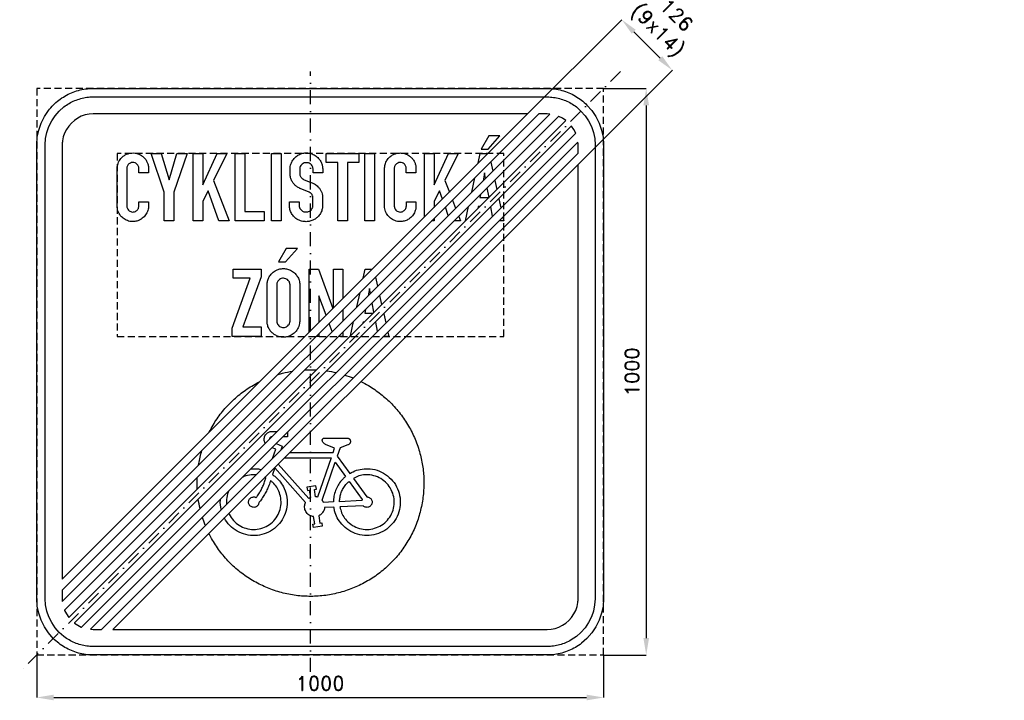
# Model space of a CAD drawing. Header units: millimetres. Extents: x -530 to 1207, y -580 to 621.
import ezdxf

# ---------------------------------------------------------------- set-up
doc = ezdxf.new("R2010")
doc.units = ezdxf.units.MM
doc.header["$LTSCALE"] = 5
doc.linetypes.add('ČERCHOVANÁX2', pattern=[2, 1, -0.5, 0, -0.5])
doc.linetypes.add('ČÁRKOVANÁX2', pattern=[1.5, 1, -0.5])
doc.layers.add('Kóty', color=2, linetype='Continuous')
doc.layers.add('Značka', color=7, linetype='Continuous')
doc.styles.get("Standard").update_dxf_attribs({"font": 'romand.shx', "height": 25})
doc.dimstyles.get("Standard").update_dxf_attribs({"dimtxt": 25, "dimasz": 30, "dimexe": 0.18, "dimexo": 0.0625, "dimgap": 12.5, "dimtad": 1, "dimdec": 0, "dimzin": 0, "dimdsep": 46, "dimtxsty": 'Standard', "dimcen": 0.09, "dimadec": 0, "dimazin": 0, "dimtfac": 1, "dimtdec": 0, "dimtofl": 0, "dimtmove": 0, "dimatfit": 3, "dimfxl": 1, "dimtolj": 1, "dimtzin": 0, "dimarcsym": 0})

# ---------------------------------------------------------------- blocks, each defined once
blk = doc.blocks.new('*D0')
at = {"layer": 'Defpoints', "color": 0, "transparency": 16777216}
for p in [(-500, -500), (500, -500), (500, -575)]:
    blk.add_point(p, dxfattribs=at)
at = {"layer": 'Kóty', "color": 0, "lineweight": -2, "transparency": 16777216}
for p, q in [((-500, -500.0625), (-500, -575.18)), ((500, -500.0625), (500, -575.18)), ((-470, -575), (470, -575))]:
    blk.add_line(p, q, dxfattribs=at)
at = {"layer": 'Kóty', "color": 0, "transparency": 16777216}
for points in [[(-470, -570), (-470, -580), (-500, -575)], [(470, -570), (470, -580), (500, -575)]]:
    blk.add_solid(points, dxfattribs=at)
at = {"layer": 'Kóty', "color": 0, "transparency": 16777216, "insert": (0, -550), "char_height": 25, "attachment_point": 5}
blk.add_mtext('\\A1;1000', dxfattribs=at)
blk = doc.blocks.new('*D1')
at = {"layer": 'Defpoints', "color": 0, "transparency": 16777216}
for p in [(500, 500), (500, -500.0625), (575.18, -500.0625)]:
    blk.add_point(p, dxfattribs=at)
at = {"layer": 'Kóty', "color": 0, "lineweight": -2, "transparency": 16777216}
for p, q in [((500.0625, 500), (575.36, 500)), ((575.18, 470), (575.18, -470.0625)), ((500.0625, -500.0625), (575.36, -500.0625))]:
    blk.add_line(p, q, dxfattribs=at)
at = {"layer": 'Kóty', "color": 0, "transparency": 16777216}
for points in [[(570.18, 470), (580.18, 470), (575.18, 500)], [(570.18, -470.0625), (580.18, -470.0625), (575.18, -500.0625)]]:
    blk.add_solid(points, dxfattribs=at)
at = {"layer": 'Kóty', "color": 0, "transparency": 16777216, "insert": (550.18, -0.03125), "char_height": 25, "attachment_point": 5, "rotation": 90}
blk.add_mtext('\\A1;1000', dxfattribs=at)

msp = doc.modelspace()

# ---------------------------------------------------------------- linework, layer by layer
at = {"layer": 'Kóty'}
for p, q in [((358.3, 447.4), (532.2, 621.3)), ((600, 553.3), (553.3, 600)), ((447.4, 358.3), (621.3, 532.2))]:
    msp.add_line(p, q, dxfattribs=at)
for points in [[(556.8, 603.5), (549.8, 596.4), (532.1, 621.2)], [(603.5, 556.8), (596.4, 549.8), (621.2, 532.1)]]:
    msp.add_solid(points, dxfattribs=at)
at = {"layer": 'Značka', "color": 6, "linetype": 'ČERCHOVANÁX2', "ltscale": 5}
msp.add_line((530, 530), (-530, -530), dxfattribs=at)
at = {"layer": 'Značka', "color": 3}
for p, q in [((385.7, 455), (-455, -385.7)), ((365.9, 455), (-455, -365.9)), ((405.2, 454.7), (-454.8, -405.3)), ((405.2, 454.7), (-454.8, -405.3)), ((421.1, 450.8), (-450.8, -421.1)), ((433.6, 443.5), (-443.6, -433.7)), ((443.6, 433.7), (-433.6, -443.5)), ((450.8, 421.1), (-421.1, -450.8)), ((454.8, 405.3), (-405.2, -454.7)), ((455, 385.7), (-385.7, -455)), ((455, 365.9), (-365.9, -455))]:
    msp.add_line(p, q, dxfattribs=at)
at = {"layer": 'Značka', "color": 6, "linetype": 'ČERCHOVANÁX2', "ltscale": 5}
msp.add_lwpolyline([(-17, -530), (-17, 530)], dxfattribs=at)
at = {"layer": 'Značka', "color": 3}
for points in [[(-400, -500), (-400.4, -500), (-400.8, -500, -0.032182), (-413.7, -499.1, -0.035454), (-426.4, -496.5, -0.036283), (-438.7, -492.3, -0.034431), (-450.2, -486.5, -0.033715), (-461, -479.3, -0.034071), (-470.7, -470.7), (-479.3, -461), (-486.5, -450.2), (-492.3, -438.7), (-496.5, -426.4), (-499.1, -413.7), (-500, -400.8), (-500, -400.4), (-500, -400), (-500, 400), (-500, 400.4), (-500, 400.8), (-499.1, 413.7), (-496.5, 426.4), (-492.3, 438.7), (-486.5, 450.2), (-479.3, 461, -0.034072), (-470.7, 470.7, -0.034226), (-461, 479.3, -0.034225), (-450.2, 486.5, -0.034051), (-438.7, 492.3, -0.033415), (-426.4, 496.5, -0.034139), (-413.7, 499.1, -0.036743), (-400.8, 500), (-400.4, 500), (-400, 500), (400, 500), (400.4, 500), (400.8, 500, -0.032182), (413.7, 499.1, -0.035447), (426.4, 496.5, -0.036272), (438.7, 492.3, -0.034433), (450.2, 486.5, -0.033723), (461, 479.3, -0.034091), (470.7, 470.7), (479.3, 461), (486.5, 450.2), (492.3, 438.6), (496.5, 426.4), (499.1, 413.7), (500, 400.8), (500, 400.4), (500, 400), (500, -400), (500, -400.4), (500, -400.8), (499.1, -413.7), (496.5, -426.4), (492.3, -438.7), (486.5, -450.2), (479.3, -461), (470.7, -470.7), (461, -479.3, -0.03423), (450.2, -486.5, -0.034043), (438.6, -492.3, -0.033413), (426.4, -496.5, -0.034125), (413.7, -499.1, -0.036744), (400.8, -500), (400.4, -500), (400, -500), (-400, -500)], [(-400, -485), (-400.3, -485), (-400.7, -485, -0.032179), (-411.6, -484.2, -0.035445), (-422.4, -482, -0.03627), (-432.9, -478.5, -0.034397), (-442.7, -473.5, -0.033743), (-451.9, -467.4), (-460.1, -460.1), (-467.4, -451.9), (-473.5, -442.7), (-478.4, -432.9), (-482, -422.4), (-484.3, -411.6), (-485, -400.7), (-485, -400.3), (-485, -400), (-485, 400), (-485, 400.3), (-485, 400.7), (-484.2, 411.6), (-482, 422.4), (-478.5, 432.9), (-473.5, 442.7), (-467.4, 451.9), (-460.1, 460.1), (-451.9, 467.4, -0.034197), (-442.7, 473.5, -0.034036), (-432.9, 478.4, -0.0334), (-422.4, 482, -0.034125), (-411.6, 484.3, -0.036744), (-400.7, 485), (-400.3, 485), (-400, 485), (400, 485), (400.3, 485), (400.7, 485, -0.032173), (411.6, 484.2, -0.03544), (422.4, 482, -0.036264), (432.9, 478.5, -0.034423), (442.7, 473.5, -0.033724), (451.9, 467.4), (460.1, 460.1), (467.4, 451.9), (473.5, 442.7), (478.4, 432.9), (482, 422.4), (484.3, 411.6), (485, 400.7), (485, 400.3), (485, 400), (485, -400), (485, -400.3), (485, -400.7), (484.2, -411.6), (482, -422.4), (478.5, -432.9), (473.5, -442.7), (467.4, -451.9), (460.1, -460.1), (451.9, -467.4), (442.7, -473.5, -0.034052), (432.9, -478.4, -0.033405), (422.4, -482, -0.03413), (411.6, -484.3, -0.036744), (400.7, -485), (400.3, -485), (400, -485), (-400, -485)], [(365.9, 455), (-400, 455), (-400.2, 455), (-400.4, 455), (-407.5, 454.5), (-414.5, 453.1), (-421.3, 450.8), (-427.6, 447.6), (-433.6, 443.6), (-438.9, 438.9), (-443.6, 433.6), (-447.6, 427.6), (-450.7, 421.3), (-453.1, 414.5), (-454.5, 407.5, 0.03674), (-455, 400.4), (-455, 400.2), (-455, 400), (-455, -365.9)], [(455, 385.7), (455, 400), (455, 400.2), (455, 400.4, 0.022004), (454.8, 405.3)], [(-302.8, 300), (-302.8, 291.7), (-302.8, 291.3), (-302.8, 290.9, -0.058395), (-303.3, 286.7, -0.04352), (-304.7, 282.6, -0.074594), (-309.1, 275.2, -0.081624), (-315.5, 269.5, -0.069971), (-321.8, 266.3, -0.069174), (-328.7, 265, -0.086255), (-337.8, 265.9, -0.086656), (-346, 269.8, -0.070136), (-351.4, 274.5, -0.067916), (-355.4, 280.6, -0.047371), (-357.2, 285.1, -0.050891), (-358, 289.9, -0.004792), (-358.1, 290.5), (-358.1, 291.1), (-358.1, 359), (-358.1, 359.4), (-358.1, 359.7, -0.02564), (-357.5, 363.8, -0.037676), (-356.5, 367.7, -0.07824), (-352.9, 374.7, -0.077449), (-347.4, 380.3, -0.055464), (-342.7, 383.2, -0.051639), (-337.5, 385.1, -0.050433), (-332.1, 386, -0.052933), (-326.6, 385.8, -0.06598), (-320, 384, -0.064102), (-314, 380.6, -0.055946), (-309.6, 376.7, -0.058597), (-306.2, 371.8, -0.054984), (-304, 366.6, -0.050286), (-302.9, 361, -0.004114), (-302.8, 360.4), (-302.8, 359.8), (-302.8, 351), (-319.7, 351), (-319.7, 359), (-319.8, 359.5, 0.010744), (-319.8, 360, 0.065469), (-320.5, 362.3, 0.058071), (-321.6, 364.5, 0.075686), (-323.8, 366.9, 0.08205), (-326.6, 368.5, 0.103145), (-330.7, 369.2, 0.106124), (-334.8, 368.3, 0.080076), (-337.4, 366.7, 0.074147), (-339.3, 364.4, 0.056539), (-340.4, 362.2, 0.053196), (-341, 359.9, 0.007479), (-341.1, 359.4), (-341.1, 359), (-341.1, 292.7), (-341.1, 292.3, 0.006728), (-341.1, 291.9, 0.059865), (-340.5, 289.3, 0.064006), (-339.4, 286.8, 0.083803), (-337.1, 284.2, 0.087799), (-334.2, 282.5, 0.089764), (-330.7, 281.8, 0.089114), (-327.3, 282.3, 0.078265), (-324.5, 283.7, 0.073524), (-322.3, 285.8, 0.068922), (-320.7, 288.3, 0.069944), (-319.9, 291.1, 0.008136), (-319.8, 291.6), (-319.7, 292), (-319.7, 300), (-302.8, 300)], [(-37.1, 300.1), (-37.1, 293.7), (-37.1, 293.4), (-37.1, 293.1, 0.067839), (-36.3, 289.7, 0.080268), (-34.6, 286.6, 0.070822), (-32.6, 284.4, 0.06848), (-30.1, 282.9, 0.072225), (-27, 282, 0.059819), (-23.6, 282, 0.062313), (-20.3, 282.7, 0.080555), (-17.4, 284.2, 0.082217), (-15, 286.6, 0.072872), (-13.4, 289.6, 0.024106), (-13.1, 290.6, 0.024244), (-12.8, 291.7, 0.007534), (-12.7, 292.2), (-12.7, 292.6), (-12.7, 306.5), (-12.7, 307, 0.012192), (-12.7, 307.6, 0.0575), (-13.1, 309.6, 0.041293), (-13.9, 311.5, 0.041758), (-14.9, 313.4, 0.055544), (-16.3, 315, 0.037058), (-17.4, 315.8, 0.031309), (-18.6, 316.6, 0.008655), (-19.1, 316.8), (-19.6, 317.1), (-35.1, 323.3), (-35.5, 323.5), (-35.8, 323.6, -0.037025), (-38.6, 325, -0.028658), (-41.2, 326.7, -0.04762), (-45.5, 330.4, -0.053381), (-48.9, 335, -0.061657), (-51.6, 340.8, -0.062525), (-52.9, 347), (-52.9, 347.5), (-53, 348), (-53, 358.2, -0.002662), (-53, 359, -0.007998), (-52.9, 359.9, -0.052118), (-52.2, 364.3, -0.041817), (-50.7, 368.6, -0.059291), (-47.2, 374.7, -0.064888), (-42.3, 379.7, -0.070469), (-36, 383.7, -0.069026), (-28.8, 385.8, -0.059157), (-22.4, 386.1, -0.059494), (-16.2, 385, -0.073684), (-8.9, 381.6, -0.072354), (-2.8, 376.3, -0.05872), (1, 371.1, -0.059705), (3.4, 365.1, -0.025327), (4, 362.5, -0.025631), (4.4, 359.9, -0.004238), (4.4, 359.3), (4.5, 358.8), (4.5, 351), (-12.5, 351), (-12.5, 357.5), (-12.6, 357.8), (-12.6, 358.1, 0.026949), (-12.9, 360.2, 0.049636), (-13.6, 362.2, 0.084181), (-15.3, 364.9, 0.070669), (-17.8, 367, 0.066962), (-20.6, 368.4, 0.070667), (-23.6, 368.9, 0.096873), (-28, 368.4, 0.097771), (-31.8, 366.3, 0.080392), (-34.2, 363.8, 0.0883), (-35.6, 360.7, 0.027244), (-35.8, 359.5, 0.01392), (-36, 358.3), (-36, 358), (-36, 357.6), (-36, 349.9), (-36, 349.6), (-36, 349.3, 0.04356), (-35.6, 347, 0.048674), (-34.7, 344.8, 0.04846), (-33.6, 342.9, 0.049306), (-32.2, 341.3, 0.030235), (-31.2, 340.5, 0.034762), (-30.2, 339.8, 0.009664), (-29.8, 339.6), (-29.4, 339.4), (-16.5, 334.2), (-16.1, 334), (-15.7, 333.9, 0.007022), (-12.9, 332.7, -0.023412), (-10.2, 331.4, -0.04641), (-6.8, 329.2, -0.037082), (-3.8, 326.5, -0.042541), (-0.7, 322.7, -0.047681), (1.8, 318.4, -0.047349), (3.4, 313.7, -0.041078), (4.3, 308.8), (4.3, 308.4), (4.4, 308), (4.4, 292.9), (4.3, 292.6), (4.3, 292.2, -0.015256), (3.9, 288.9, -0.028871), (3.2, 285.6, -0.069935), (0.5, 279.1, -0.066409), (-3.9, 273.5, -0.060061), (-8.9, 269.4, -0.058509), (-14.7, 266.6, -0.060313), (-21.3, 265, -0.058899), (-28.2, 265, -0.077487), (-36.9, 267.3, -0.082892), (-44.5, 272.1, -0.070865), (-49.5, 277.7, -0.07271), (-52.7, 284.4, -0.034908), (-53.6, 288, -0.026616), (-54.1, 291.8), (-54.1, 292.2), (-54.2, 292.6), (-54.2, 300.1), (-37.1, 300.1)], [(169, 300), (169, 291.7), (169, 291.3), (169, 290.9, -0.058395), (168.5, 286.7, -0.04352), (167.1, 282.6, -0.074594), (162.7, 275.2, -0.081624), (156.3, 269.5, -0.069971), (150, 266.3, -0.069174), (143.1, 265, -0.086255), (134, 265.9, -0.086656), (125.8, 269.8, -0.070136), (120.3, 274.5, -0.067916), (116.4, 280.6, -0.047371), (114.6, 285.1, -0.050891), (113.7, 289.9, -0.004792), (113.7, 290.5), (113.7, 291.1), (113.7, 359), (113.7, 359.4), (113.7, 359.7, -0.02564), (114.3, 363.8, -0.037676), (115.3, 367.7, -0.07824), (118.9, 374.7, -0.077449), (124.4, 380.3, -0.055464), (129.1, 383.2, -0.051639), (134.2, 385.1, -0.050433), (139.7, 386, -0.052933), (145.2, 385.8, -0.06598), (151.8, 384, -0.064102), (157.8, 380.6, -0.055946), (162.2, 376.7, -0.058597), (165.6, 371.8, -0.054984), (167.8, 366.6, -0.050286), (168.9, 361, -0.004114), (169, 360.4), (169, 359.8), (169, 351), (152, 351), (152, 359), (152, 359.5, 0.010744), (152, 360, 0.065469), (151.3, 362.3, 0.058071), (150.1, 364.5, 0.075686), (148, 366.9, 0.08205), (145.1, 368.5, 0.103145), (141, 369.2, 0.106124), (137, 368.3, 0.080076), (134.4, 366.7, 0.074147), (132.5, 364.4, 0.056539), (131.4, 362.2, 0.053196), (130.8, 359.9, 0.007479), (130.7, 359.4), (130.6, 359), (130.6, 292.7), (130.7, 292.3, 0.006728), (130.7, 291.9, 0.059865), (131.2, 289.3, 0.064006), (132.4, 286.8, 0.083803), (134.7, 284.2, 0.087799), (137.6, 282.5, 0.089764), (141.1, 281.8, 0.089114), (144.5, 282.3, 0.078265), (147.3, 283.7, 0.073524), (149.5, 285.8, 0.068922), (151.1, 288.3, 0.069944), (151.9, 291.1, 0.008136), (152, 291.6), (152.1, 292), (152.1, 300), (169, 300)], [(-365.9, -455), (400, -455), (400.2, -455), (400.4, -455), (407.5, -454.5), (414.5, -453.1), (421.3, -450.8), (427.6, -447.6), (433.6, -443.6), (438.9, -438.9), (443.6, -433.6), (447.6, -427.6), (450.8, -421.3), (453.1, -414.5), (454.5, -407.5, 0.036757), (455, -400.4), (455, -400.2), (455, -400), (455, 365.9)], [(-93.7, 154.3), (-93.6, 154.8), (-93.6, 155.3, -0.051733), (-92.4, 161.6, -0.060089), (-89.8, 167.5, -0.071623), (-85.4, 173.4, -0.067964), (-79.5, 177.9, -0.054468), (-74.2, 180.5, -0.054174), (-68.4, 181.8, -0.065511), (-61.1, 181.8, -0.06822), (-54.1, 180, -0.076783), (-47, 175.9, -0.070462), (-41.4, 169.8, -0.068132), (-37.7, 163.1, -0.084708), (-36.1, 155.7), (-36.1, 155.3), (-36.1, 154.8), (-36.1, 88.7), (-36.1, 88.2), (-36.2, 87.6, -0.037757), (-37.1, 82.5, -0.046576), (-38.8, 77.7, -0.086539), (-43.9, 69.9, -0.087936), (-51.4, 64.3, -0.067419), (-57.9, 61.7, -0.062799), (-64.8, 60.9, -0.062156), (-71.8, 61.7, -0.066089), (-78.4, 64.2, -0.060309), (-83.6, 67.8, -0.055632), (-87.9, 72.4, -0.060039), (-91.4, 78.3, -0.070804), (-93.3, 84.7, -0.015083), (-93.5, 86.3, -0.007369), (-93.6, 88), (-93.6, 88.4), (-93.7, 88.8), (-93.7, 154.3)], [(-76.6, 153.4), (-76.6, 89.7), (-76.6, 89.3), (-76.6, 88.9, 0.058221), (-75.8, 85.6, 0.076978), (-74.2, 82.6, 0.089876), (-71.7, 80, 0.086069), (-68.3, 78.4, 0.08551), (-64.6, 77.9, 0.083498), (-61, 78.6, 0.074202), (-58, 80.1, 0.073683), (-55.7, 82.5, 0.055029), (-54.3, 84.6, 0.05284), (-53.5, 86.9, 0.024347), (-53.2, 87.9, 0.028182), (-53.1, 89, 0.00831), (-53.1, 89.4), (-53.1, 89.8), (-53.1, 153.6), (-53.1, 154, 0.006472), (-53.2, 154.5, 0.056566), (-53.8, 157.2, 0.065536), (-55, 159.7, 0.089016), (-57.5, 162.5, 0.083857), (-60.8, 164.2, 0.086281), (-64.6, 165, 0.086475), (-68.5, 164.4, 0.07759), (-71.6, 162.9, 0.081786), (-74.1, 160.5, 0.055709), (-75.3, 158.5, 0.047237), (-76.2, 156.3, 0.022196), (-76.4, 155.2, 0.025938), (-76.6, 154.1, 0.006836), (-76.6, 153.8), (-76.6, 153.4)], [(-455, -385.7), (-455, -400), (-455, -400.2), (-455, -400.4, 0.021995), (-454.8, -405.3, 0.021995)]]:
    msp.add_lwpolyline(points, format="xyb", dxfattribs=at)
at = {"layer": 'Značka', "color": 6, "linetype": 'ČÁRKOVANÁX2', "ltscale": 2.5}
for points in [[(-500, -500), (500, -500), (500, 500), (-500, 500)], [(-358.1, 62), (324, 62), (324, 385), (-358.1, 385)]]:
    msp.add_lwpolyline(points, close=True, dxfattribs=at)
at = {"layer": 'Značka', "color": 3}
for points in [[(405.2, 454.7), (400.4, 455), (400.2, 455), (400, 455), (385.7, 455)], [(433.6, 443.5), (433.6, 443.6), (427.6, 447.6), (421.3, 450.7), (421.1, 450.8)], [(450.8, 421.1), (450.8, 421.3), (447.6, 427.6), (443.6, 433.6), (443.6, 433.7)], [(283.8, 392.8), (296.1, 392.8), (317.1, 416.3), (297.3, 416.3), (283.8, 392.8)], [(-275, 266), (-274.9, 317.1), (-298.3, 385), (-280.2, 385), (-266.4, 338.4), (-252.6, 385), (-234.5, 385), (-257.9, 317.1), (-257.9, 266), (-275, 266)], [(-224.1, 266), (-224.1, 385), (-207.1, 385), (-207.1, 329.9), (-181.5, 385), (-164.4, 385), (-188, 337.2), (-160.3, 266), (-178.5, 266), (-197.5, 319), (-207.1, 301.2), (-207.1, 266), (-224.1, 266)], [(-149.9, 266), (-149.9, 385), (-132.9, 385), (-132.9, 282.9), (-98.9, 282.9), (-98.9, 266), (-149.9, 266)], [(-86, 266), (-86, 385), (-69, 385), (-69, 266), (-86, 266)], [(31.2, 266), (31.2, 369.1), (10.9, 369.1), (10.9, 385), (68.4, 385), (68.4, 369.1), (48.2, 369.1), (48.2, 266), (31.2, 266)], [(78.8, 266), (78.8, 385), (95.8, 385), (95.8, 266), (78.8, 266)], [(183.9, 273), (183.9, 385), (200.9, 385), (200.9, 329.9), (226.5, 385), (243.7, 385), (220, 337.2), (227.9, 317)], [(278.7, 367.8), (282.5, 385), (295.9, 385)], [(300.8, 370.1), (304.4, 353.9)], [(291.8, 341.3), (290, 350.9), (287.3, 336.8)], [(267.4, 316.9), (273.1, 342.4)], [(308, 337.7), (311.6, 321.5)], [(215.6, 304.7), (210.5, 319), (200.9, 301.2), (200.9, 290)], [(281.9, 307.5), (298.1, 307.5), (294.9, 324.6)], [(233.4, 302.7), (239, 288.5)], [(282.8, 312.5), (281.9, 307.5)], [(315.2, 305.3), (318.9, 289.2)], [(226.1, 275.6), (220.9, 290.2)], [(256.1, 266), (261.8, 291.5)], [(281.6, 291.5), (278.8, 291.5), (278.2, 288.1)], [(304.3, 274.6), (301.1, 291.2)], [(200.9, 270.2), (200.9, 266), (196.7, 266)], [(244.5, 274.2), (247.7, 266), (236.3, 266)], [(322.5, 273), (324, 266), (315.5, 266)], [(-73.2, 193.8), (-60.9, 193.8), (-39.9, 217.3), (-59.7, 217.3), (-73.2, 193.8)], [(-155.2, 62), (-155.2, 77), (-123.4, 165), (-153.3, 165), (-153.3, 181), (-104.1, 181), (-104.1, 167.2), (-136.1, 79.1), (-104.1, 79.1), (-104.1, 62), (-155.2, 62)], [(-19.2, 69.9), (-19.2, 181), (-3.1, 181), (22.4, 111.5)], [(23.4, 112.5), (23.4, 181), (40.3, 181), (40.3, 129.4)], [(76.1, 165.2), (79.6, 181), (91.9, 181)], [(97.6, 166.9), (101.3, 150.7)], [(64.8, 114.3), (70.4, 139.7)], [(88.7, 138.2), (87, 146.9), (84.6, 134.1)], [(10.5, 99.6), (-2.2, 134), (-2.2, 86.9)], [(104.9, 134.6), (108.5, 118.4)], [(40.3, 109.6), (40.3, 89.8)], [(80.1, 109.8), (78.9, 103.5)], [(94.9, 104.8), (91.8, 121.5)], [(53.5, 63.4), (59.1, 88.8)], [(77.6, 87.5), (75.9, 87.5), (75.5, 85.4)], [(78.9, 103.5), (93.6, 103.5)], [(101.2, 71.5), (98.1, 87.5), (97.4, 87.5)], [(112.1, 102.2), (115.7, 86)], [(21.2, 70.7), (15.9, 85.2)], [(40.3, 70), (40.3, 62), (32.3, 62)], [(119.3, 69.8), (121.1, 62), (111.5, 62)], [(-2.2, 67.1), (-2.2, 62), (-7.3, 62)], [(-450.8, -421.1), (-450.8, -421.3), (-447.6, -427.6), (-443.6, -433.6), (-443.6, -433.7)], [(-433.6, -443.5), (-433.6, -443.6), (-427.6, -447.6), (-421.3, -450.7), (-421.1, -450.8)], [(-405.2, -454.7), (-400.4, -455), (-400.2, -455), (-400, -455)], [(-400, -455), (-385.7, -455)]]:
    msp.add_lwpolyline(points, dxfattribs=at)
at = {"layer": 'Značka', "color": 5}
for points in [[(-74, -4.7, -0.010565), (-66.3, -2.7, -0.02403), (-48.4, 1.1, -0.02403)], [(-26.4, 3.3, -0.01567), (-14.4, 3.5, -0.010255), (-6.6, 3.3, -0.010255)], [(11.4, 1.5, -0.000288), (11.7, 1.5, -0.021979), (28.1, -1.6, -0.021979)], [(43.6, -5.9, -0.020351), (58.2, -11.1, -0.020351)], [(71.8, -17.3, -0.020062), (85.2, -24.6, -0.034418), (106.8, -39.4, -0.034406), (126.2, -56.9, -0.034414), (143.3, -76.8, -0.034487), (157.5, -98.8, -0.034419), (168.8, -122.3, -0.034076), (176.8, -147.3, -0.032791), (181.5, -171.7, -0.034265), (183, -196.5)], [(-195.9, -106.8, -0.018823), (-188.9, -94.2, -0.034417), (-174.2, -72.6, -0.034417), (-156.6, -53.2, -0.034417), (-136.8, -36.2, -0.034417), (-114.8, -22, -0.011864), (-106.8, -17.7, -0.011864)], [(48.4, -117.1), (48.7, -117.1, -0.009721), (49, -117.2, -0.050674), (50.1, -117.6, -0.050922), (51.1, -118.2, -0.06328), (52.1, -119.2, -0.062196), (52.9, -120.5, -0.063017), (53.4, -121.8, -0.067125), (53.5, -123.3, -0.086845), (53.1, -125.2, -0.072595), (52.1, -127, -0.058175), (51, -128.1, -0.065834), (49.7, -129, -0.01327), (49.3, -129.2, -0.004415), (49, -129.3), (35.4, -134.5), (30.3, -149.2), (52.3, -179.6, -0.003881), (55.2, -178, -0.01164), (58.2, -176.5, -0.060218), (70.8, -172.4, -0.060611), (84.1, -171.3, -0.07532), (100.5, -174, -0.075262), (115.4, -181.4, -0.075145), (127.8, -192.5, -0.074694), (136.4, -206.8, -0.074518), (140.9, -222.8, -0.07459), (140.5, -239.4, -0.074573), (135.8, -255.3, -0.07453), (126.5, -269.2, -0.074566), (113.9, -280, -0.074572), (98.7, -286.7, -0.074518), (82.2, -289.2, -0.074745), (65.8, -286.7, -0.074612), (50.6, -279.9, -0.073239), (38.1, -268.9, -0.060571), (30.3, -258, -0.065919), (25.6, -245.6, -0.013247), (24.8, -242.4, -0.004417), (24.2, -239.1), (7.6, -239.9, -0.003624), (7.5, -240.8, -0.010879), (7.4, -241.8, -0.056133), (6.3, -245.3, -0.055073), (4.4, -248.5, -0.056709), (2, -251.3, -0.062304), (-1, -253.4, -0.01253), (-1.8, -253.9, -0.004179), (-2.6, -254.3), (-0.6, -267.2), (2.8, -266.7), (3.8, -272.7), (-12, -275.2), (-13, -269.2), (-9.6, -268.7), (-11.7, -255.7, -0.003215), (-12.5, -255.6, -0.009643), (-13.3, -255.5, -0.050327), (-16.5, -254.6, -0.05041), (-19.4, -253, -0.062708), (-22.7, -250.4, -0.062939), (-25.1, -247, -0.062616), (-26.8, -243.2, -0.061036), (-27.4, -239.1, -0.050426), (-27.3, -235.8, -0.055092), (-26.5, -232.6, -0.010985), (-26.2, -231.8, -0.003662), (-25.9, -231.1), (-80.1, -169.9), (-84, -181.6, -0.003813), (-81.4, -183.5, -0.011436), (-78.8, -185.5, -0.059214), (-69.9, -195, -0.059571), (-63.3, -206.4, -0.074038), (-58.7, -222.1, -0.073983), (-58.9, -238.5, -0.073865), (-63.3, -254.2, -0.073427), (-72, -268, -0.073251), (-84.1, -279.1, -0.073312), (-98.8, -286.2, -0.073308), (-114.9, -289.2, -0.073285), (-131.1, -287.4, -0.073287), (-146.4, -281.5, -0.073298), (-159.3, -271.4, -0.073282), (-169, -258.3, -0.000478), (-169.1, -258.2, -0.000478)], [(-96.7, -126.4, -0.007167), (-96.9, -126.1, -0.06528), (-98.2, -123, -0.065232), (-98.7, -119.6, -0.065097), (-98.4, -116.3, -0.064967), (-97.3, -113.1, -0.064622), (-95.4, -110.3, -0.063433), (-92.9, -108, -0.052513), (-90.6, -106.7, -0.05726), (-88, -105.8, -0.01143), (-87.3, -105.7, -0.003811), (-86.7, -105.6), (-75.9, -105.6)], [(-85.1, -114.8), (-85.4, -114.8), (-85.6, -114.8, 0.009928), (-85.8, -114.8, 0.051726), (-86.7, -115.1, 0.05185), (-87.4, -115.5, 0.064517), (-88.3, -116.2, 0.064469), (-88.9, -117.1, 0.064338), (-89.3, -118.1, 0.062509), (-89.5, -119.2)], [(-53.6, -142.7), (22.9, -142.7), (25.6, -134.9), (9.4, -128.2), (9, -128, -0.009494), (8.6, -127.8, -0.047482), (7.2, -126.9, -0.041485), (6, -125.8, -0.057978), (4.7, -124.1, -0.081427), (3.9, -122.2, -0.056687), (3.8, -121.1, -0.073948), (3.9, -119.9, -0.07846), (4.4, -118.9, -0.073316), (5.1, -118, -0.06056), (5.8, -117.5, -0.066457), (6.7, -117.2, -0.013337), (6.9, -117.1), (7.1, -117.1), (48.4, -117.1)], [(-214.7, -165.2, -0.030929), (-209.5, -142.2, -0.00375), (-208.8, -139.5)], [(-62.7, -151.8), (19.7, -151.8), (-4.6, -221.5), (-4.8, -221.4), (-4.9, -221.4, 0.010689), (-5.6, -221.2, 0.010307), (-6.3, -221, 0.010693), (-7, -220.9, 0.011856), (-7.7, -220.8), (-7.9, -220.8), (-8, -220.8), (-10.1, -207.9), (-6.7, -207.3), (-7.7, -201.3), (-23.5, -203.8), (-22.6, -209.9), (-19.2, -209.3)], [(-122, -171.5, -0.05013), (-110.9, -171.5, -0.037216), (-103.5, -172.8, -0.037216)], [(-19.2, -209.3), (-17.1, -222.2), (-17.2, -222.3), (-17.4, -222.4, 0.01025), (-18, -222.7, 0.009883), (-18.6, -223, 0.010253), (-19.2, -223.3, 0.011368), (-19.7, -223.7), (-19.9, -223.8), (-20, -223.9), (-73.9, -163)], [(26.6, -159.7), (44.8, -184.9, 0.003002), (42.9, -186.6, 0.009008), (41, -188.3, 0.046722), (34.3, -196.1, 0.045586), (29.2, -205, 0.04705), (25.5, -214.7, 0.051844), (23.8, -224.8, 0.010352), (23.6, -227.4, 0.003452), (23.5, -229.9), (6.1, -230.8), (6, -230.6), (5.9, -230.4, 0.015395), (5.4, -229.5, 0.014855), (4.8, -228.6, 0.015406), (4.3, -227.8, 0.017075), (3.6, -227), (3.5, -226.8), (3.3, -226.6), (26.6, -159.7)], [(-216.8, -206.9, -0.017162), (-217, -193.9, -0.008821), (-216.9, -187.2)], [(-112.9, -182.2, 0.047542), (-121.5, -182.2, 0.073557), (-134.4, -185.1, 0.012222), (-136.5, -186)], [(-108, -231.2, -0.003893), (-108.1, -231.7, -0.011677), (-108.2, -232.2, -0.060397), (-108.9, -234.2, -0.060797), (-110, -235.9, -0.07555), (-111.9, -237.7, -0.075491), (-114.2, -238.9, -0.075374), (-116.8, -239.4, -0.074921), (-119.4, -239.1, -0.074745), (-121.8, -238.1, -0.074817), (-123.8, -236.5, -0.0748), (-125.3, -234.4, -0.074757), (-126.2, -231.9, -0.074794), (-126.3, -229.3, -0.0748), (-125.7, -226.8, -0.074744), (-124.4, -224.5, -0.074972), (-122.5, -222.7, -0.07484), (-120.2, -221.5, -0.073464), (-117.7, -221, -0.060756), (-115.6, -221.1, -0.066117), (-113.6, -221.7, -0.013288), (-113.1, -221.9), (-112.7, -222.2, 0.001245), (-111.5, -220.6, 0.003737), (-110.4, -219, 0.019543), (-106.2, -212.3, 0.018873), (-102.6, -205.4, 0.019567), (-99.3, -198.3, 0.021677), (-96.7, -190.9, 0.004275), (-96.2, -189, 0.001425), (-95.6, -187.1, 0.002602), (-97.3, -186.4, 0.002602)], [(82.2, -221), (82.8, -221.1, -0.011672), (83.3, -221.1, -0.060371), (85.3, -221.5, -0.060767), (87.2, -222.4, -0.075517), (89.2, -224, -0.075468), (90.7, -226.2, -0.075338), (91.5, -228.7, -0.074866), (91.5, -231.3, -0.074723), (90.9, -233.8, -0.074792), (89.5, -236, -0.074735), (87.6, -237.8, -0.074941), (85.3, -238.9, -0.074807), (82.8, -239.4, -0.073432), (80.2, -239.1, -0.060728), (78.2, -238.4, -0.066088), (76.5, -237.2, -0.013283), (76.1, -236.9), (75.7, -236.5), (35, -238.6, 0.003847), (35.6, -241.2, 0.011539), (36.2, -243.8, 0.059723), (40.3, -253.8, 0.060098), (46.7, -262.5, 0.074689), (57, -271.2, 0.074632), (69.4, -276.6, 0.074514), (82.8, -278.4, 0.074068), (96.1, -276.3, 0.073894), (108.4, -270.8, 0.073965), (118.6, -261.9, 0.073948), (126.1, -250.7, 0.073906), (130, -237.8, 0.073942), (130.3, -224.3, 0.073946), (126.7, -211.3, 0.073894), (119.8, -199.7, 0.074123), (109.8, -190.6, 0.073985), (97.8, -184.5, 0.07262), (84.5, -182, 0.060063), (73.7, -182.7, 0.065377), (63.4, -185.9, 0.013132), (61, -187.1, 0.004378), (58.6, -188.3), (82.2, -221)], [(183, -196.5), (182.9, -197.8), (182.9, -199.1, -0.032167), (180.9, -225.2, -0.035723), (175.4, -250.8, -0.036666), (166.9, -275.5, -0.034754), (154.8, -298.8, -0.034039), (140.1, -320.4, -0.034453), (122.5, -339.8, -0.034561), (102.7, -356.8, -0.034427), (80.7, -371, -0.034389), (57.1, -382.3, -0.034418), (32.2, -390.3, -0.034423), (6.5, -395.2, -0.034417), (-19.7, -396.5, -0.034416), (-45.8, -394.5, -0.034417), (-71.3, -389, -0.034417), (-96, -380.3, -0.034417), (-119.3, -368.4, -0.034417), (-140.9, -353.6, -0.034417), (-160.3, -336.1, -0.034417), (-177.4, -316.2, -0.034417), (-191.5, -294.2, -0.013187), (-196.3, -285.4, -0.013187)], [(-161.1, -250.2, 0.00745), (-160.5, -251.4, 0.072809), (-153, -262.4, 0.072812), (-142.9, -271, 0.072822), (-130.8, -276.4, 0.072806), (-117.6, -278.5, 0.072787), (-104.5, -276.7, 0.072822), (-92.2, -271.5, 0.072823), (-81.9, -263.1, 0.072778), (-74.2, -252.2, 0.073009), (-69.9, -239.7, 0.072862), (-69.1, -226.4, 0.071512), (-72, -213.5, 0.059153), (-76.7, -203.8, 0.064403), (-83.5, -195.7, 0.012926), (-85.5, -193.9, 0.00431), (-87.5, -192.2, -0.001297), (-88.2, -194.3, -0.003891), (-88.9, -196.4, -0.020345), (-92.1, -204.7, -0.019651), (-95.9, -212.7, -0.020372), (-100.3, -220.4, -0.022566), (-105.3, -227.7, -0.004451), (-106.7, -229.4, -0.001484), (-108, -231.2)], [(74.4, -225.8), (74.3, -225.9), (74.3, -226, 0.010337), (74.1, -226.3, 0.009967), (74, -226.6, 0.010341), (73.8, -226.9, 0.011465), (73.7, -227.3), (73.7, -227.4), (73.7, -227.4), (34.2, -229.4, -0.002908), (34.3, -227.4, -0.008727), (34.5, -225.3, -0.045291), (35.9, -217.3, -0.044156), (38.8, -209.7, -0.045589), (42.8, -202.6, -0.050254), (48.1, -196.4, -0.010025), (49.6, -194.9, -0.003343), (51.1, -193.6), (74.4, -225.8)], [(-211.9, -241.6, -0.022247), (-215.1, -225)], [(-174.5, -243.8, -0.003841), (-174.6, -242.9, -0.073298), (-176, -226.6, -0.005302), (-175.9, -225.4)], [(-161.2, -210.7, 0.010872), (-162, -212.6, 0.072776), (-165.2, -225.5, 0.04916), (-165.2, -234.5, 0.04916)], [(-202.4, -271.7, -0.001558), (-202.9, -270.6, -0.01878), (-207.7, -257.2)]]:
    msp.add_lwpolyline(points, format="xyb", dxfattribs=at)
for points in [[(-57.5, -107), (-57.5, -114.8), (-65.3, -114.8)], [(-84.1, -153.4), (-78.4, -136.6), (-84.6, -134.1)], [(-77.5, -127), (-66.9, -131.4), (-69.4, -138.7)]]:
    msp.add_lwpolyline(points, dxfattribs=at)

# ---------------------------------------------------------------- texts
at = {"layer": 'Kóty', "insert": (592, 684.2), "char_height": 25, "attachment_point": 1, "rotation": 315.082}
msp.add_mtext_dynamic_manual_height_columns('\\pi32.61721;126\\P\\pi3.45055;(9x14)', width=125.949, gutter_width=125, heights=[0], dxfattribs=at)

# ---------------------------------------------------------------- dimensions: what is measured, and where the dimension line sits
at = {"layer": 'Kóty'}
dim = msp.add_linear_dim(base=(575.2, -500.1), p1=(500, 500), p2=(500, -500.1), angle=90, dimstyle='Standard', dxfattribs=at)
dim.commit()
dim.dimension.update_dxf_attribs({"geometry": '*D1', "text_midpoint": (550.2, 0)})
dim = msp.add_linear_dim(base=(500, -575), p1=(-500, -500), p2=(500, -500), dimstyle='Standard', dxfattribs=at)
dim.commit()
dim.dimension.update_dxf_attribs({"geometry": '*D0', "text_midpoint": (0, -550)})

doc.saveas('drawing.dxf')
